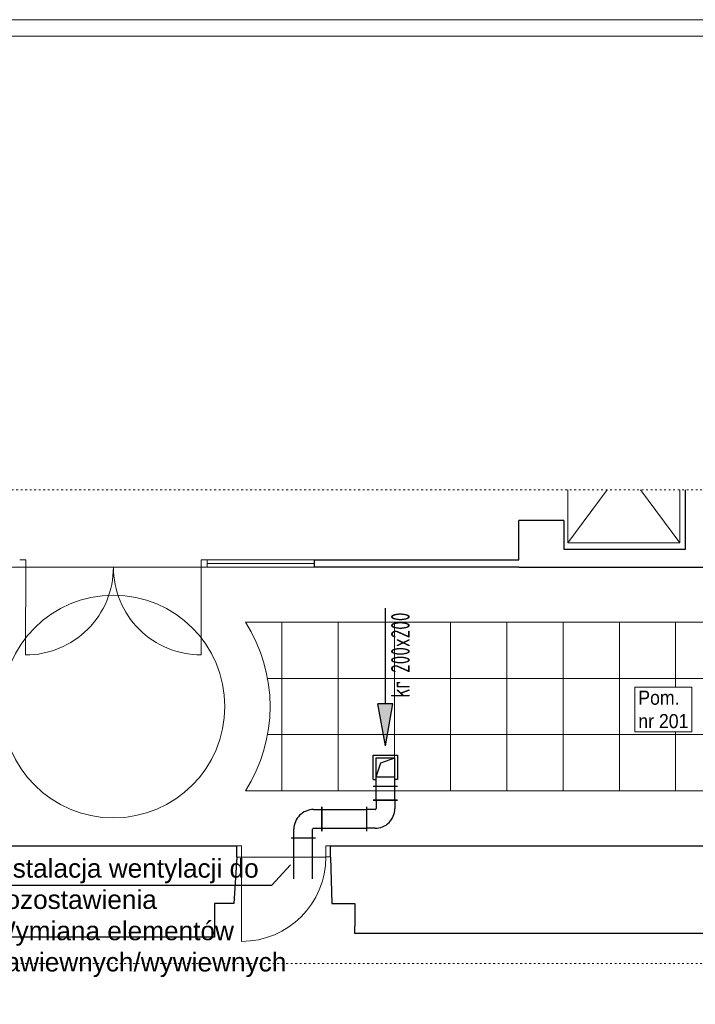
# Model space of a CAD drawing. Header units: millimetres. Extents: x 6904000 to 7075021, y 297772 to 407623.
# Tile 64 of 91: x 7057728 to 7064937, y 314504 to 325004. Entities that reach past the tile are written whole.
import ezdxf
from ezdxf.enums import TextEntityAlignment as Align

# ---------------------------------------------------------------- set-up
doc = ezdxf.new("R2010")
doc.units = ezdxf.units.MM
doc.linetypes.add('MCS - 2 piętro - koncepcja (2026.04.17)_do wysłania$0$ACAD_ISO03W100', pattern=[30, 12, -18])
doc.linetypes.add('MCS - 2 piętro - koncepcja (2026.04.17)_do wysłania$0$DASHED', pattern=[19.05, 12.7, -6.35])
for name, color, linetype, lineweight in [('$went_wyciąg', 32, 'Continuous', 30), ('$WENTYLACJA_OPIS', 20, 'Continuous', 25), ('MCS - 2 piętro - koncepcja (2026.04.17)_do wysłania$0$Przekrojowa', 8, 'Continuous', 25), ('MCS - 2 piętro - koncepcja (2026.04.17)_do wysłania$0$S3_drzwi_nowe', 8, 'Continuous', 18), ('MCS - 2 piętro - koncepcja (2026.04.17)_do wysłania$0$S3_opis pomieszczeń', 8, 'Continuous', 0), ('MCS - 2 piętro - koncepcja (2026.04.17)_do wysłania$0$Widokowa', 8, 'Continuous', 9)]:
    doc.layers.add(name, color=color, linetype=linetype, lineweight=lineweight)
doc.layers.add('_MECH_OPIS', color=7, linetype='Continuous')
doc.layers.add('MCS - 2 piętro - koncepcja (2026.04.17)_do wysłania$0$Obrys powierzchni', color=8, linetype='Continuous', lineweight=9, plot=False)
doc.layers.add('S3_sufit S2', color=7, linetype='Continuous', lineweight=5, true_color=0x7f7f7f)
doc.styles.add('JOZEK', font='isocp3.shx', dxfattribs={"width": 0.9})
doc.styles.add('MCS - 2 piętro - koncepcja (2026.04.17)_do wysłania$0$ARIELCE', font='arial.ttf', dxfattribs={"width": 0.9})
doc.styles.get("Standard").update_dxf_attribs({"font": 'arial.ttf'})

# ---------------------------------------------------------------- blocks, each defined once
blk = doc.blocks.new('MCS - 2 piętro - koncepcja (2026.04.17)_do wysłania$0$zw$74BA')
at = {"layer": 'MCS - 2 piętro - koncepcja (2026.04.17)_do wysłania$0$S3_drzwi_nowe'}
blk.add_line((12, -5), (102, -5.1), dxfattribs=at)
for points in [[(0, -5), (0, 0), (12, 0), (12, -5)], [(-0.1, -100), (-0.1, -95), (11.9, -95), (11.9, -100)]]:
    blk.add_lwpolyline(points, close=True, dxfattribs=at)
blk.add_arc((12, -5), 90, 269.9563, 359.9563, dxfattribs=at)

msp = doc.modelspace()

# ---------------------------------------------------------------- hatches: boundary and pattern name
at = {"layer": '$WENTYLACJA_OPIS'}
msp.add_hatch(color=256, dxfattribs=at).paths.add_polyline_path([(7061710.2, 317708.9), (7061550.2, 317708.9), (7061630.2, 317260.9)])

# ---------------------------------------------------------------- linework, layer by layer
at = {"layer": '$went_wyciąg', "color": 2, "ltscale": 1.6}
for p, q in [((7061500.2, 316900.9), (7061500.2, 317160.9)), ((7061500.2, 317160.9), (7061760.2, 317160.9)), ((7061580.2, 317080.9), (7061730.2, 317130.9)), ((7061760.2, 317160.9), (7061760.2, 316900.9)), ((7061530.2, 316930.9), (7061580.2, 317080.9)), ((7061500.2, 316900.9), (7061530.2, 316900.9)), ((7061530.2, 316930.9), (7061730.2, 316930.9)), ((7061760.2, 316900.9), (7061730.2, 316900.9))]:
    msp.add_line(p, q, dxfattribs=at)
at = {"layer": '$went_wyciąg', "ltscale": 1.6}
for p, q in [((7061530.2, 316830.9), (7061530.2, 317130.9)), ((7061530.2, 317130.9), (7061730.2, 317130.9)), ((7061730.2, 316830.9), (7061730.2, 317130.9)), ((7061500.2, 316830.9), (7061760.2, 316830.9)), ((7061500.2, 316830.9), (7061760.2, 316830.9)), ((7061530.2, 316680.9), (7061530.2, 316830.9)), ((7061730.2, 316680.9), (7061730.2, 316830.9)), ((7061760.2, 316680.9), (7061500.2, 316680.9)), ((7061500.2, 316680.9), (7061760.2, 316680.9)), ((7061530.2, 316680.9), (7061530.2, 316590.9)), ((7061730.2, 316680.9), (7061730.2, 316590.9)), ((7060863.7, 316580.9), (7060953.7, 316580.9)), ((7060953.7, 316350.9), (7060953.7, 316610.9)), ((7060953.7, 316610.9), (7060953.7, 316350.9)), ((7060953.7, 316580.9), (7061430.2, 316580.9)), ((7061430.2, 316610.9), (7061430.2, 316350.9)), ((7061430.2, 316610.9), (7061430.2, 316350.9)), ((7061520.2, 316580.9), (7061430.2, 316580.9)), ((7060653.7, 316280.9), (7060653.7, 316370.9)), ((7060853.7, 316280.9), (7060853.7, 316370.9)), ((7060863.7, 316380.9), (7060953.7, 316380.9)), ((7060953.7, 316380.9), (7061430.2, 316380.9)), ((7061520.2, 316380.9), (7061430.2, 316380.9)), ((7060623.7, 316280.9), (7060883.7, 316280.9)), ((7060623.7, 316280.9), (7060883.7, 316280.9)), ((7060653.7, 315840.9), (7060653.7, 316280.9)), ((7060853.7, 315840.9), (7060853.7, 316280.9))]:
    msp.add_line(p, q, dxfattribs=at)
for centre, radius, start, end in [((7060863.7, 316370.9), 210, 90, 180.00001), ((7061520.2, 316590.9), 10, 270, 0.00001), ((7061520.2, 316590.9), 210, 270, 0.00001), ((7060863.7, 316370.9), 10, 90, 180.00001)]:
    msp.add_arc(centre, radius, start, end, dxfattribs=at)
at = {"layer": '$WENTYLACJA_OPIS'}
for p, q in [((7061630.2, 317708.9), (7061630.2, 318728.9)), ((7061630.2, 317260.9), (7061550.2, 317708.9)), ((7061710.2, 317708.9), (7061550.2, 317708.9)), ((7061630.2, 317260.9), (7061710.2, 317708.9))]:
    msp.add_line(p, q, dxfattribs=at)
at = {"layer": '_MECH_OPIS'}
msp.add_lwpolyline([(7057178, 315775.4), (7060418.1, 315775.4), (7060618.6, 315990.8)], dxfattribs=at)
at = {"layer": 'MCS - 2 piętro - koncepcja (2026.04.17)_do wysłania$0$Obrys powierzchni', "ltscale": 1.6}
for points in [[(7043791.7, 304004.1), (7043791.7, 325004.1), (7073491.7, 325004.1), (7073491.7, 304004.1)], [(7043966.7, 304179.1), (7043966.7, 324829.1), (7073316.7, 324829.1), (7073316.7, 304179.1)]]:
    msp.add_lwpolyline(points, close=True, dxfattribs=at)
at = {"layer": 'MCS - 2 piętro - koncepcja (2026.04.17)_do wysłania$0$Przekrojowa', "ltscale": 1.6}
for p, q in [((7064831.7, 319357.5), (7064831.7, 319991.1)), ((7063055.2, 319245), (7063055.2, 319665)), ((7063535.2, 319665), (7063055.2, 319665)), ((7063535.2, 319665), (7063535.2, 319357.5)), ((7063535.2, 319357.5), (7064831.7, 319357.5)), ((7060874.1, 319165), (7060874.1, 319245)), ((7060874.1, 319245), (7063055.2, 319245)), ((7063055.2, 319165), (7060874.1, 319165)), ((7063055.2, 319165), (7065536.5, 319165)), ((7056085.2, 316195), (7060045.2, 316195)), ((7061045.2, 316195), (7067991.4, 316195)), ((7060045.2, 316075), (7060011.6, 315579.1)), ((7061045.2, 316075), (7061058.8, 315579.1)), ((7060011.6, 315579.1), (7059805.2, 315579.1)), ((7059805.2, 315579.1), (7059805.2, 315219.1)), ((7061058.8, 315579.1), (7061305.2, 315579.1)), ((7061305.2, 315579.1), (7061305.2, 315339.1)), ((7061305.2, 315259.1), (7061305.2, 315339.1)), ((7059805.2, 315219.1), (7056315.2, 315219.1)), ((7062902.9, 315259.1), (7061305.2, 315259.1)), ((7067542.9, 315259.1), (7062902.9, 315259.1))]:
    msp.add_line(p, q, dxfattribs=at)
at = {"layer": 'MCS - 2 piętro - koncepcja (2026.04.17)_do wysłania$0$Przekrojowa', "lineweight": -3, "ltscale": 1.6}
for p, q in [((7060045.2, 316075), (7060045.2, 316195)), ((7061045.2, 316075), (7061045.2, 316195))]:
    msp.add_line(p, q, dxfattribs=at)
at = {"layer": 'MCS - 2 piętro - koncepcja (2026.04.17)_do wysłania$0$S3_drzwi_nowe'}
for p, q in [((7057793.3, 319244.9), (7057728.4, 319244.9)), ((7057793.2, 319244.9), (7057791.8, 318229.7)), ((7059663.4, 319244.9), (7059728.4, 319244.9)), ((7059663.5, 319244.9), (7059665, 318229.9)), ((7057728.3, 319165), (7057793.1, 319164.9)), ((7059728.5, 319165), (7059663.7, 319164.9))]:
    msp.add_line(p, q, dxfattribs=at)
for centre, radius, start, end in [((7057793.2, 319164.9), 935.2, 269.91483, 0), ((7059663.6, 319164.9), 935, 179.97148, 270.08517)]:
    msp.add_arc(centre, radius, start, end, dxfattribs=at)
at = {"layer": 'MCS - 2 piętro - koncepcja (2026.04.17)_do wysłania$0$Widokowa', "linetype": 'MCS - 2 piętro - koncepcja (2026.04.17)_do wysłania$0$ACAD_ISO03W100', "ltscale": 1.6}
for p, q in [((7046220.5, 319991.1), (7071614.6, 319991.1)), ((7047084.5, 314938.3), (7071288.5, 314938.3))]:
    msp.add_line(p, q, dxfattribs=at)
at = {"layer": 'MCS - 2 piętro - koncepcja (2026.04.17)_do wysłania$0$Widokowa', "ltscale": 1.6}
for p, q in [((7063576.4, 319426.4), (7063995.7, 319991.1)), ((7063576.4, 319426.4), (7063576.4, 319991.1)), ((7064353.5, 319991.1), (7064772.8, 319426.4)), ((7064772.8, 319991.1), (7064772.8, 319426.4)), ((7064772.8, 319426.4), (7063576.4, 319426.4)), ((7059728.3, 319245), (7060874.1, 319245)), ((7059728.3, 319245), (7059728.3, 319165)), ((7059728.3, 319205), (7060874.1, 319205)), ((7059728.3, 319165), (7060874.1, 319165))]:
    msp.add_line(p, q, dxfattribs=at)
at = {"layer": 'MCS - 2 piętro - koncepcja (2026.04.17)_do wysłania$0$Widokowa', "linetype": 'MCS - 2 piętro - koncepcja (2026.04.17)_do wysłania$0$DASHED', "ltscale": 1.6}
msp.add_line((7057793.1, 319164.9), (7059663.7, 319164.9), dxfattribs=at)
at = {"layer": 'S3_sufit S2', "ltscale": 1.6}
for points in [[(7047790.9, 319165), (7067982.2, 319165), (7068013.2, 319645.6), (7070039.8, 319514.8), (7069952.4, 318159.6), (7070555, 318121), (7070480.3, 317023.5), (7069881.5, 317061.5), (7069839.2, 316404.6), (7069434.9, 316404.6), (7069434.9, 316195), (7068941.4, 316194.5), (7068941.4, 316075), (7068041.4, 316074.5), (7068041.3, 316194.5), (7060995.2, 316194.5), (7060995.2, 316075), (7060095.2, 316075), (7060095.2, 316195), (7056085.2, 316195)], [(7060372.6, 317979.8), (7060526.4, 317979.8), (7060526.4, 318579.8), (7060136.7, 318579.8)], [(7060372.6, 317379.8), (7060526.4, 317379.8), (7060526.4, 317979.8), (7060372.6, 317979.8)], [(7060136.7, 316779.8), (7060526.4, 316779.8), (7060526.4, 317379.8), (7060372.6, 317379.8)]]:
    msp.add_lwpolyline(points, dxfattribs=at)
for points in [[(7060526.4, 317979.8), (7061126.4, 317979.8), (7061126.4, 318579.8), (7060526.4, 318579.8)], [(7061126.4, 317979.8), (7061726.4, 317979.8), (7061726.4, 318579.8), (7061126.4, 318579.8)], [(7061726.4, 317979.8), (7062326.4, 317979.8), (7062326.4, 318579.8), (7061726.4, 318579.8)], [(7062326.4, 317979.8), (7062926.4, 317979.8), (7062926.4, 318579.8), (7062326.4, 318579.8)], [(7062926.4, 317979.8), (7063526.4, 317979.8), (7063526.4, 318579.8), (7062926.4, 318579.8)], [(7063526.4, 317979.8), (7064126.4, 317979.8), (7064126.4, 318579.8), (7063526.4, 318579.8)], [(7064126.4, 317979.8), (7064726.4, 317979.8), (7064726.4, 318579.8), (7064126.4, 318579.8)], [(7064726.4, 317979.8), (7065326.4, 317979.8), (7065326.4, 318579.8), (7064726.4, 318579.8)], [(7060526.4, 317379.8), (7061126.4, 317379.8), (7061126.4, 317979.8), (7060526.4, 317979.8)], [(7061126.4, 317379.8), (7061726.4, 317379.8), (7061726.4, 317979.8), (7061126.4, 317979.8)], [(7061726.4, 317379.8), (7062326.4, 317379.8), (7062326.4, 317979.8), (7061726.4, 317979.8)], [(7062326.4, 317379.8), (7062926.4, 317379.8), (7062926.4, 317979.8), (7062326.4, 317979.8)], [(7062926.4, 317379.8), (7063526.4, 317379.8), (7063526.4, 317979.8), (7062926.4, 317979.8)], [(7063526.4, 317379.8), (7064126.4, 317379.8), (7064126.4, 317979.8), (7063526.4, 317979.8)], [(7064126.4, 317379.8), (7064726.4, 317379.8), (7064726.4, 317979.8), (7064126.4, 317979.8)], [(7064726.4, 317379.8), (7065326.4, 317379.8), (7065326.4, 317979.8), (7064726.4, 317979.8)], [(7060526.4, 316779.8), (7061126.4, 316779.8), (7061126.4, 317379.8), (7060526.4, 317379.8)], [(7061126.4, 316779.8), (7061726.4, 316779.8), (7061726.4, 317379.8), (7061126.4, 317379.8)], [(7061726.4, 316779.8), (7062326.4, 316779.8), (7062326.4, 317379.8), (7061726.4, 317379.8)], [(7062326.4, 316779.8), (7062926.4, 316779.8), (7062926.4, 317379.8), (7062326.4, 317379.8)], [(7062926.4, 316779.8), (7063526.4, 316779.8), (7063526.4, 317379.8), (7062926.4, 317379.8)], [(7063526.4, 316779.8), (7064126.4, 316779.8), (7064126.4, 317379.8), (7063526.4, 317379.8)], [(7064126.4, 316779.8), (7064726.4, 316779.8), (7064726.4, 317379.8), (7064126.4, 317379.8)], [(7064726.4, 316779.8), (7065326.4, 316779.8), (7065326.4, 317379.8), (7064726.4, 317379.8)]]:
    msp.add_lwpolyline(points, close=True, dxfattribs=at)
msp.add_circle((7058728.5, 317679.8), 1188.1, dxfattribs=at)
msp.add_arc((7058728.5, 317679.8), 1671.2, 327.41635, 32.58365, dxfattribs=at)

# ---------------------------------------------------------------- block references
at = {"layer": 'MCS - 2 piętro - koncepcja (2026.04.17)_do wysłania$0$S3_drzwi_nowe', "xscale": -10, "yscale": 10, "zscale": 10, "rotation": 89.95630216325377}
msp.add_blockref('MCS - 2 piętro - koncepcja (2026.04.17)_do wysłania$0$zw$74BA', (7060045.2, 316195), dxfattribs=at)

# ---------------------------------------------------------------- texts
at = {"layer": '$WENTYLACJA_OPIS', "style": 'JOZEK', "oblique": 0, "width": 0.75}
msp.add_text('kr 200x200', height=200, rotation=90, dxfattribs=at).set_placement((7061790.2, 318228.4), align=Align.MIDDLE_CENTER)
at = {"layer": '_MECH_OPIS', "insert": (7057421.1, 316054.7), "char_height": 200, "width": 2986.393, "attachment_point": 1}
msp.add_mtext('Instalacja wentylacji do pozostawienia\\PWymiana elementów nawiewnych/wywiewnych\\P', dxfattribs=at)

# ---------------------------------------------------------------- next in the draw order: texts
at = {"layer": 'MCS - 2 piętro - koncepcja (2026.04.17)_do wysłania$0$S3_opis pomieszczeń', "insert": (7064328.3, 317849), "char_height": 75, "attachment_point": 1, "style": 'MCS - 2 piętro - koncepcja (2026.04.17)_do wysłania$0$ARIELCE', "bg_fill": 18}
msp.add_mtext('{\\fArial|b0|i0|c238|p34;\\H2x;Pom.\\Pnr 201}', dxfattribs=at)

doc.saveas('drawing.dxf')
